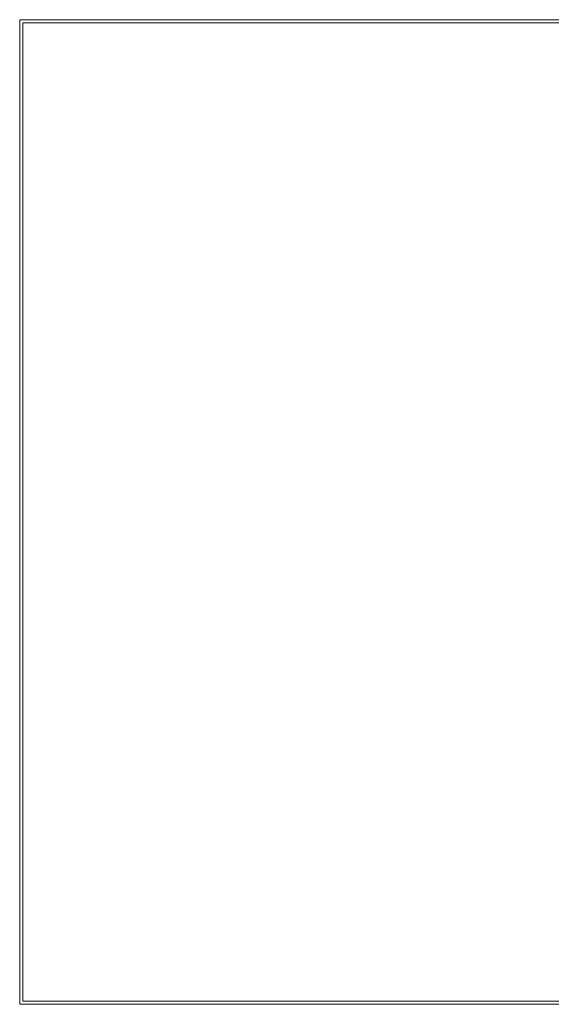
# Model space of a CAD drawing. Header units: inches. Extents: x 16.6 to 112.1, y 45 to 80.7.
# Tile 1 of 5: x 16.6 to 35.9, y 45 to 80.7. Entities that reach past the tile are written whole.
import ezdxf

# ---------------------------------------------------------------- set-up
doc = ezdxf.new("R2010")
doc.units = ezdxf.units.IN
doc.header["$MEASUREMENT"] = 0
doc.linetypes.add('SLD-Solid', pattern=[0])

msp = doc.modelspace()

# ---------------------------------------------------------------- linework, layer by layer
at = {"color": 7, "linetype": 'SLD-Solid', "lineweight": 15}
for p, q in [((16.576, 80.706), (16.576, 44.956)), ((112.076, 80.706), (16.576, 80.706)), ((111.958, 80.588), (16.694, 80.588)), ((16.694, 80.588), (16.694, 45.074)), ((16.694, 80.588), (16.694, 45.074)), ((111.958, 80.588), (16.694, 80.588)), ((16.694, 45.074), (111.958, 45.074)), ((16.694, 45.074), (111.958, 45.074)), ((16.576, 44.956), (112.076, 44.956))]:
    msp.add_line(p, q, dxfattribs=at)

doc.saveas('drawing.dxf')
